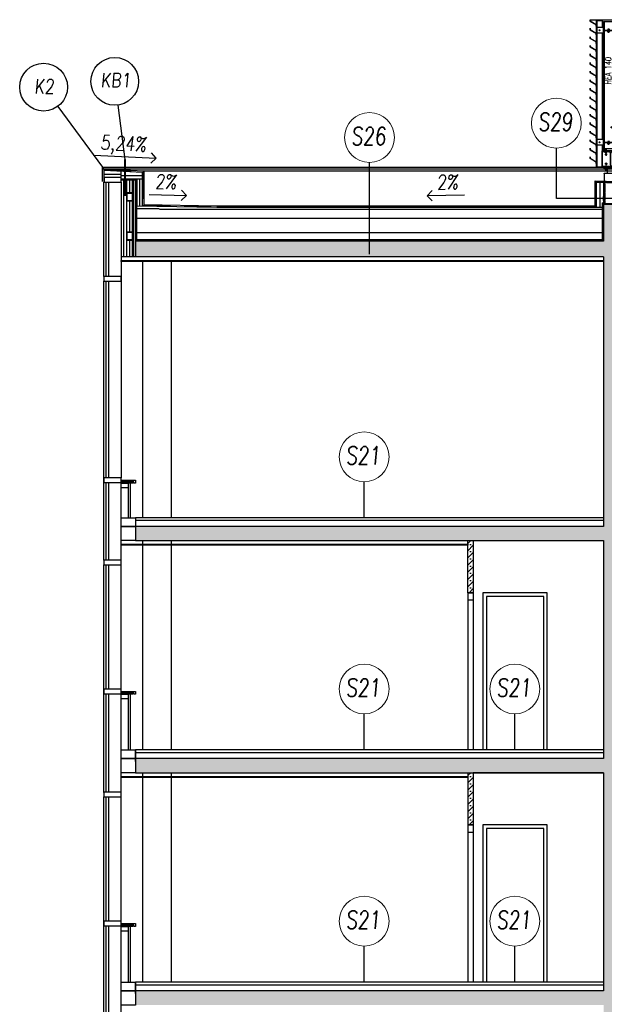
# Model space of a CAD drawing. Header units: millimetres. Extents: x 171 to 266814, y 44 to 350448.
# Tile 101 of 105: x 235506 to 243684, y 335910 to 349691. Entities that reach past the tile are written whole.
import ezdxf

# ---------------------------------------------------------------- set-up
doc = ezdxf.new("R2010")
doc.units = ezdxf.units.MM
doc.header["$LTSCALE"] = 100
doc.linetypes.add('KS_ČÁRKOVANÁ KRÁTKÁ', pattern=[4.5, 3, -1.5])
doc.linetypes.add('ČÁRKOVANÁ', pattern=[19.05, 12.7, -6.35])
for name, color, linetype in [('KOTY', 7, 'Continuous'), ('KOTY 50', 7, 'Continuous'), ('LEGENDA', 7, 'Continuous'), ('NOVA', 240, 'Continuous'), ('NOVÁ TENKÁ', 240, 'Continuous'), ('NOVÁ TLUSTÁ', 240, 'Continuous'), ('OSY', 7, 'Continuous'), ('SRAFA', 9, 'Continuous'), ('TENKA', 253, 'Continuous'), ('ŠRAFA', 253, 'Continuous'), ('ŽB NOVÝ', 240, 'Continuous')]:
    doc.layers.add(name, color=color, linetype=linetype)
doc.layers.add('SRAFA ŽB', color=254, linetype='Continuous', lineweight=35)
doc.styles.add('CS-ROMANS', font='romans.shx', dxfattribs={"width": 0.75, "oblique": 5})
doc.styles.get("Standard").update_dxf_attribs({"font": 'arial.ttf'})
doc.linetypes.add('_TI', pattern='A,0.000127,-0.127,[190,stn.shx,S=0.127,R=0,X=-0.127,Y=0],-0.254,[190,stn.shx,S=0.127,R=180,X=0.127,Y=0],-0.127', length=0.508127)
doc.linetypes.add('IZOLACE', pattern='A,0.00254,-2.54,[134,ltypeshp.shx,S=2.54,R=0,X=-2.54,Y=0],-5.08,[134,ltypeshp.shx,S=2.54,R=180,X=2.54,Y=0],-2.54', length=10.16254)

# ---------------------------------------------------------------- blocks, each defined once
blk = doc.blocks.new('fas 3250')
at = {"layer": 'TENKA'}
for points in [[(-441, 2592), (-200, 2592), (-200, 2658), (-441, 2658)], [(-441, 788), (-200, 788), (-200, 852), (-441, 852)], [(-200, 820), (0, 820), (0, 780), (-20, 780), (-20, 800), (-200, 800)], [(-200, 800), (-34, 800), (-34, 780), (-200, 780)], [(-200, 780), (-100, 780), (-100, 715), (-200, 715)], [(0, -120), (-200, -120), (-200, 0), (0, 0)], [(0, -320), (-200, -320), (-200, -120), (0, -120)]]:
    blk.add_lwpolyline(points, close=True, dxfattribs=at)
for points in [[(-441, -593), (-441, 2592)], [(-411, 852), (-411, 2592)], [(-371, 852), (-371, 2592)], [(-200, -593), (-200, 2592)], [(-411, -593), (-411, 788)], [(-371, -593), (-371, 788)], [(-100, 780), (-100, 0)], [(-75, 800), (-75, 0)]]:
    blk.add_lwpolyline(points, dxfattribs=at)
blk = doc.blocks.new('m')
for points in [[(5.8, 0), (-6.3, 0)], [(6.3, 0), (5.6, 0)], [(-6.3, 0), (-7.6, -0.8)], [(-7.6, -0.7), (-7.6, -5.7)], [(-6.3, -6.4), (-7.6, -5.6)], [(-6.3, -6.4), (5.8, -6.4)], [(-3.7, -1.1), (-3.7, -5.3)], [(3.7, -1.1), (3.7, -5.3)], [(5.8, -6.4), (6.3, -6.4)], [(6.3, 0), (7.6, -0.8)], [(6.3, -6.4), (7.6, -5.6)], [(7.6, -1.3), (7.6, -0.8)], [(7.6, -5.3), (7.6, -1.1)], [(7.6, -5.2), (7.6, -5.6)]]:
    blk.add_lwpolyline(points)
for centre, radius, start, end in [((-5.6, -2.3), 2.27, 30.49474, 149.50526), ((5.6, -2.3), 2.27, 30.49474, 149.50526), ((-5.6, -4.1), 2.27, 210.49474, 329.50526), ((0, -6.6), 6.61, 56.14497, 123.85503), ((0, 0.2), 6.61, 236.14497, 303.85503), ((5.6, -4.1), 2.27, 210.49474, 329.50526)]:
    blk.add_arc(centre, radius, start, end)
blk = doc.blocks.new('*U36')
for points in [[(7.2, -5.4), (7.2, -0.7), (6, 0), (-6, 0), (-7.2, -0.7), (-7.2, -5.4)], [(4, -5.4), (4, -38.1), (3.3, -38.8), (-3.3, -38.8), (-4, -38.1), (-4, -5.4)]]:
    blk.add_lwpolyline(points, close=True)
for points in [[(4, -38.1), (-4, -38.1)], [(-3.7, -5.4), (-3.7, -0.7)], [(-3.3, -5.4), (-3.3, -38.8)], [(3.3, -5.4), (3.3, -38.8)], [(3.7, -5.4), (3.7, -0.7)]]:
    blk.add_lwpolyline(points)
for centre, radius, start, end in [((-5.8, -3.5), 3.51, 52.66311, 92.66311), ((5.8, -3.5), 3.51, 87.33689, 127.33689), ((0, -10.8), 10.7, 70, 110)]:
    blk.add_arc(centre, radius, start, end)
at = {"layer": 'OSY', "ltscale": 0.4}
blk.add_lwpolyline([(0, 0), (0, -38.8)], dxfattribs=at)
blk = doc.blocks.new('*U69')
for points in [[(7.2, -5.4), (7.2, -0.7), (6, 0), (-6, 0), (-7.2, -0.7), (-7.2, -5.4)], [(4, -5.4), (4, -28.1), (3.3, -28.8), (-3.3, -28.8), (-4, -28.1), (-4, -5.4)]]:
    blk.add_lwpolyline(points, close=True)
for points in [[(4, -28.1), (-4, -28.1)], [(-3.7, -5.4), (-3.7, -0.7)], [(-3.3, -5.4), (-3.3, -28.8)], [(3.3, -5.4), (3.3, -28.8)], [(3.7, -5.4), (3.7, -0.7)]]:
    blk.add_lwpolyline(points)
for centre, radius, start, end in [((-5.8, -3.5), 3.51, 52.66311, 92.66311), ((5.8, -3.5), 3.51, 87.33689, 127.33689), ((0, -10.8), 10.7, 70, 110)]:
    blk.add_arc(centre, radius, start, end)
at = {"layer": 'OSY', "ltscale": 0.4}
blk.add_lwpolyline([(0, 0), (0, -28.8)], dxfattribs=at)
blk = doc.blocks.new('*U70')
at = {"color": 0, "linetype": 'ByBlock', "lineweight": -2}
for p, q in [((-120, 115), (120, 115)), ((-120, 103), (-120, 115)), ((-120, 103), (-24.75, 103)), ((-3.75, -82), (-3.75, 82)), ((3.75, -82), (3.75, 82)), ((24.75, 103), (120, 103)), ((120, 103), (120, 115)), ((-120, -103), (-24.75, -103)), ((-120, -115), (-120, -103)), ((-120, -115), (120, -115)), ((24.75, -103), (120, -103)), ((120, -115), (120, -103))]:
    blk.add_line(p, q, dxfattribs=at)
for centre, start, end in [((-24.75, 82), 0, 90), ((24.75, 82), 90, 180), ((-24.75, -82), 270, 0), ((24.75, -82), 180, 270)]:
    blk.add_arc(centre, 21, start, end, dxfattribs=at)
blk = doc.blocks.new('M12_půd')
for p, q in [((0, 11), (-10, 5)), ((0, 11), (10, 5)), ((0, -11), (-10, -5)), ((0, -11), (10, -5))]:
    blk.add_line(p, q)
for points in [[(-10, -5), (-10, 5)], [(10, -5), (10, 5)]]:
    blk.add_lwpolyline(points)
at = {"linetype": 'KS_ČÁRKOVANÁ KRÁTKÁ', "ltscale": 0.5}
blk.add_circle((0, 0), 9.35, dxfattribs=at)
blk.add_circle((0, 0), 6)
at = {"layer": 'OSY'}
for points in [[(-10, 0), (10, 0)], [(0, -12), (0, 12)]]:
    blk.add_lwpolyline(points, dxfattribs=at)
blk = doc.blocks.new('*U71')
at = {"color": 0, "linetype": 'ByBlock', "lineweight": -2}
for p, q in [((-36.5, 70), (36.5, 70)), ((-36.5, 63.1), (-36.5, 70)), ((-36.5, 63.1), (-9.35, 63.1)), ((-2.35, -56.1), (-2.35, 56.1)), ((2.35, -56.1), (2.35, 56.1)), ((9.35, 63.1), (36.5, 63.1)), ((36.5, 63.1), (36.5, 70)), ((-36.5, -63.1), (-9.35, -63.1)), ((-36.5, -70), (-36.5, -63.1)), ((-36.5, -70), (36.5, -70)), ((9.35, -63.1), (36.5, -63.1)), ((36.5, -70), (36.5, -63.1))]:
    blk.add_line(p, q, dxfattribs=at)
for centre, start, end in [((-9.35, 56.1), 0, 90), ((9.35, 56.1), 90, 180), ((-9.35, -56.1), 270, 0), ((9.35, -56.1), 180, 270)]:
    blk.add_arc(centre, 7, start, end, dxfattribs=at)
blk = doc.blocks.new('OK')
at = {"layer": 'NOVA'}
for p, q in [((-69557, -190471), (-69557, -188421)), ((-69477, -188421), (-69557, -188421)), ((-69549, -188421), (-69549, -190471)), ((-69477, -188421), (-69477, -188516)), ((-69457, -188431), (-69457, -190234)), ((-69448, -188431), (-69448, -188537)), ((-69332, -188431), (-69332, -188540)), ((-69324, -188431), (-69324, -188534)), ((-56990, -188431), (-56990, -188534)), ((-56981, -188431), (-56981, -188540)), ((-56865, -188431), (-56865, -188537)), ((-56857, -188431), (-56857, -190234)), ((-56837, -188421), (-56837, -188506)), ((-56837, -188421), (-56757, -188421)), ((-56765, -188421), (-56765, -190471)), ((-56757, -190471), (-56757, -188421)), ((-69477, -188589), (-69477, -190084)), ((-69448, -188547), (-69448, -190116)), ((-69332, -188545), (-69332, -190119)), ((-69324, -188551), (-69324, -190113)), ((-56990, -188551), (-56990, -190113)), ((-56981, -188545), (-56981, -190119)), ((-56865, -188547), (-56865, -190116)), ((-56837, -188579), (-56837, -190084)), ((-69477, -190157), (-69477, -190465)), ((-69448, -190126), (-69448, -190234)), ((-69332, -190123), (-69332, -190234)), ((-69324, -190129), (-69324, -190234)), ((-56990, -190129), (-56990, -190234)), ((-56981, -190123), (-56981, -190234)), ((-56865, -190126), (-56865, -190234)), ((-56837, -190157), (-56837, -190465)), ((-69477, -190471), (-69557, -190471)), ((-56837, -190471), (-56757, -190471))]:
    blk.add_line(p, q, dxfattribs=at)
at = {"layer": 'NOVA', "ltscale": 300}
for p, q in [((-69457, -188431), (-69324, -188431)), ((-56857, -188431), (-56990, -188431)), ((-68924, -190235), (-69318, -189841)), ((-68932, -190235), (-69318, -189849)), ((-57389, -190235), (-56996, -189841)), ((-57381, -190235), (-56996, -189849)), ((-69057, -190235), (-69318, -189975)), ((-69065, -190235), (-69318, -189983)), ((-57256, -190235), (-56996, -189975)), ((-57248, -190235), (-56996, -189983)), ((-69447, -190559), (-69447, -190976)), ((-69407, -190493), (-69407, -190553)), ((-69307, -190493), (-69307, -190553)), ((-69267, -190559), (-69267, -190976)), ((-66047, -190559), (-66047, -191076)), ((-66007, -190493), (-66007, -190553)), ((-65907, -190493), (-65907, -190553)), ((-65867, -190559), (-65867, -191076)), ((-63147, -190559), (-63147, -191506)), ((-63107, -190493), (-63107, -190553)), ((-63007, -190493), (-63007, -190553)), ((-62967, -190559), (-62967, -191506)), ((-59497, -190559), (-59497, -190686)), ((-59457, -190493), (-59457, -190553)), ((-59357, -190493), (-59357, -190553)), ((-59317, -190559), (-59317, -190686)), ((-57047, -190559), (-57047, -190976)), ((-57007, -190493), (-57007, -190553)), ((-56907, -190493), (-56907, -190553)), ((-56867, -190559), (-56867, -190976)), ((-63222, -191496), (-63147, -191396)), ((-62892, -191496), (-62967, -191396))]:
    blk.add_line(p, q, dxfattribs=at)
at = {"layer": 'NOVA', "ltscale": 0.25}
for p, q in [((-69506, -188559), (-69519, -188546)), ((-69519, -188559), (-69506, -188546)), ((-56807, -188559), (-56794, -188546)), ((-56794, -188559), (-56807, -188546)), ((-69506, -190127), (-69519, -190114)), ((-69519, -190127), (-69506, -190114)), ((-56807, -190127), (-56794, -190114)), ((-56794, -190127), (-56807, -190114))]:
    blk.add_line(p, q, dxfattribs=at)
at = {"layer": 'NOVA', "color": 7}
for points in [[(-69645, -188426), (-69645, -188405), (-69643, -188405), (-69643, -188425), (-69557, -188477), (-69557, -188497), (-69559, -188497), (-69559, -188477)], [(-56669, -188426), (-56669, -188405), (-56671, -188405), (-56671, -188425), (-56757, -188477), (-56757, -188497), (-56755, -188497), (-56755, -188477)], [(-69645, -188546), (-69645, -188525), (-69643, -188525), (-69643, -188545), (-69557, -188597), (-69557, -188617), (-69559, -188617), (-69559, -188597)], [(-69645, -188666), (-69645, -188645), (-69643, -188645), (-69643, -188665), (-69557, -188717), (-69557, -188737), (-69559, -188737), (-69559, -188717)], [(-56669, -188546), (-56669, -188525), (-56671, -188525), (-56671, -188545), (-56757, -188597), (-56757, -188617), (-56755, -188617), (-56755, -188597)], [(-56669, -188666), (-56669, -188645), (-56671, -188645), (-56671, -188665), (-56757, -188717), (-56757, -188737), (-56755, -188737), (-56755, -188717)], [(-69645, -188786), (-69645, -188765), (-69643, -188765), (-69643, -188785), (-69557, -188837), (-69557, -188857), (-69559, -188857), (-69559, -188837)], [(-56669, -188786), (-56669, -188765), (-56671, -188765), (-56671, -188785), (-56757, -188837), (-56757, -188857), (-56755, -188857), (-56755, -188837)], [(-69645, -188906), (-69645, -188885), (-69643, -188885), (-69643, -188905), (-69557, -188957), (-69557, -188977), (-69559, -188977), (-69559, -188957)], [(-56669, -188906), (-56669, -188885), (-56671, -188885), (-56671, -188905), (-56757, -188957), (-56757, -188977), (-56755, -188977), (-56755, -188957)], [(-69645, -189026), (-69645, -189005), (-69643, -189005), (-69643, -189025), (-69557, -189077), (-69557, -189097), (-69559, -189097), (-69559, -189077)], [(-56669, -189026), (-56669, -189005), (-56671, -189005), (-56671, -189025), (-56757, -189077), (-56757, -189097), (-56755, -189097), (-56755, -189077)], [(-69645, -189146), (-69645, -189125), (-69643, -189125), (-69643, -189145), (-69557, -189197), (-69557, -189217), (-69559, -189217), (-69559, -189197)], [(-56669, -189146), (-56669, -189125), (-56671, -189125), (-56671, -189145), (-56757, -189197), (-56757, -189217), (-56755, -189217), (-56755, -189197)], [(-69645, -189266), (-69645, -189245), (-69643, -189245), (-69643, -189265), (-69557, -189317), (-69557, -189337), (-69559, -189337), (-69559, -189317)], [(-56669, -189266), (-56669, -189245), (-56671, -189245), (-56671, -189265), (-56757, -189317), (-56757, -189337), (-56755, -189337), (-56755, -189317)], [(-69645, -189386), (-69645, -189365), (-69643, -189365), (-69643, -189385), (-69557, -189437), (-69557, -189457), (-69559, -189457), (-69559, -189437)], [(-69645, -189506), (-69645, -189485), (-69643, -189485), (-69643, -189505), (-69557, -189557), (-69557, -189577), (-69559, -189577), (-69559, -189557)], [(-56669, -189386), (-56669, -189365), (-56671, -189365), (-56671, -189385), (-56757, -189437), (-56757, -189457), (-56755, -189457), (-56755, -189437)], [(-56669, -189506), (-56669, -189485), (-56671, -189485), (-56671, -189505), (-56757, -189557), (-56757, -189577), (-56755, -189577), (-56755, -189557)], [(-69645, -189626), (-69645, -189605), (-69643, -189605), (-69643, -189625), (-69557, -189677), (-69557, -189697), (-69559, -189697), (-69559, -189677)], [(-56669, -189626), (-56669, -189605), (-56671, -189605), (-56671, -189625), (-56757, -189677), (-56757, -189697), (-56755, -189697), (-56755, -189677)], [(-69645, -189746), (-69645, -189725), (-69643, -189725), (-69643, -189745), (-69557, -189797), (-69557, -189817), (-69559, -189817), (-69559, -189797)], [(-56669, -189746), (-56669, -189725), (-56671, -189725), (-56671, -189745), (-56757, -189797), (-56757, -189817), (-56755, -189817), (-56755, -189797)], [(-69645, -189866), (-69645, -189845), (-69643, -189845), (-69643, -189865), (-69557, -189917), (-69557, -189937), (-69559, -189937), (-69559, -189917)], [(-56669, -189866), (-56669, -189845), (-56671, -189845), (-56671, -189865), (-56757, -189917), (-56757, -189937), (-56755, -189937), (-56755, -189917)], [(-69645, -189986), (-69645, -189965), (-69643, -189965), (-69643, -189985), (-69557, -190037), (-69557, -190057), (-69559, -190057), (-69559, -190037)], [(-56669, -189986), (-56669, -189965), (-56671, -189965), (-56671, -189985), (-56757, -190037), (-56757, -190057), (-56755, -190057), (-56755, -190037)], [(-69645, -190106), (-69645, -190085), (-69643, -190085), (-69643, -190105), (-69557, -190157), (-69557, -190177), (-69559, -190177), (-69559, -190157)], [(-56669, -190106), (-56669, -190085), (-56671, -190085), (-56671, -190105), (-56757, -190157), (-56757, -190177), (-56755, -190177), (-56755, -190157)], [(-69645, -190226), (-69645, -190205), (-69643, -190205), (-69643, -190225), (-69557, -190277), (-69557, -190297), (-69559, -190297), (-69559, -190277)], [(-56669, -190226), (-56669, -190205), (-56671, -190205), (-56671, -190225), (-56757, -190277), (-56757, -190297), (-56755, -190297), (-56755, -190277)], [(-69645, -190346), (-69645, -190325), (-69643, -190325), (-69643, -190345), (-69557, -190397), (-69557, -190417), (-69559, -190417), (-69559, -190397)], [(-56669, -190346), (-56669, -190325), (-56671, -190325), (-56671, -190345), (-56757, -190397), (-56757, -190417), (-56755, -190417), (-56755, -190397)]]:
    blk.add_lwpolyline(points, close=True, dxfattribs=at)
at = {"layer": 'NOVA'}
for points in [[(-69457, -188516), (-69549, -188516), (-69549, -188589), (-69457, -188589)], [(-56857, -188516), (-56765, -188516), (-56765, -188589), (-56857, -188589)], [(-69399, -188550), (-69399, -188548), (-69375, -188548), (-69375, -188550)], [(-69399, -188563), (-69399, -188561), (-69375, -188561), (-69375, -188563)], [(-56915, -188550), (-56915, -188548), (-56939, -188548), (-56939, -188550)], [(-56915, -188563), (-56915, -188561), (-56939, -188561), (-56939, -188563)], [(-69333, -189900), (-69331, -189900), (-69331, -189924), (-69333, -189924)], [(-69318, -189900), (-69315, -189900), (-69315, -189924), (-69318, -189924)], [(-56996, -189900), (-56998, -189900), (-56998, -189924), (-56996, -189924)], [(-56980, -189900), (-56983, -189900), (-56983, -189924), (-56980, -189924)], [(-69457, -190084), (-69549, -190084), (-69549, -190157), (-69457, -190157)], [(-69399, -190119), (-69399, -190116), (-69375, -190116), (-69375, -190119)], [(-69399, -190132), (-69399, -190129), (-69375, -190129), (-69375, -190132)], [(-56915, -190119), (-56915, -190116), (-56939, -190116), (-56939, -190119)], [(-56915, -190132), (-56915, -190129), (-56939, -190129), (-56939, -190132)], [(-56857, -190084), (-56765, -190084), (-56765, -190157), (-56857, -190157)], [(-69284, -190241), (-69457, -190241), (-69457, -190234), (-69284, -190234)], [(-69439, -190234), (-69439, -190231), (-69415, -190231), (-69415, -190234)], [(-69439, -190255), (-69439, -190253), (-69415, -190253), (-69415, -190255)], [(-69316, -190234), (-69316, -190231), (-69292, -190231), (-69292, -190234)], [(-69316, -190255), (-69316, -190253), (-69292, -190253), (-69292, -190255)], [(-69007, -190235), (-69007, -190232), (-68983, -190232), (-68983, -190235)], [(-69007, -190250), (-69007, -190248), (-68983, -190248), (-68983, -190250)], [(-57307, -190235), (-57307, -190232), (-57331, -190232), (-57331, -190235)], [(-57307, -190250), (-57307, -190248), (-57331, -190248), (-57331, -190250)], [(-57030, -190241), (-56857, -190241), (-56857, -190234), (-57030, -190234)], [(-56998, -190234), (-56998, -190231), (-57022, -190231), (-57022, -190234)], [(-56998, -190255), (-56998, -190253), (-57022, -190253), (-57022, -190255)], [(-56875, -190234), (-56875, -190231), (-56899, -190231), (-56899, -190234)], [(-56875, -190255), (-56875, -190253), (-56899, -190253), (-56899, -190255)], [(-69410, -190459), (-69410, -190456), (-69434, -190456), (-69434, -190459)], [(-69410, -190495), (-69410, -190493), (-69434, -190493), (-69434, -190495)], [(-69304, -190459), (-69304, -190456), (-69280, -190456), (-69280, -190459)], [(-69304, -190495), (-69304, -190493), (-69280, -190493), (-69280, -190495)], [(-66010, -190495), (-66010, -190493), (-66034, -190493), (-66034, -190495)], [(-65904, -190495), (-65904, -190493), (-65880, -190493), (-65880, -190495)], [(-63110, -190459), (-63110, -190456), (-63134, -190456), (-63134, -190459)], [(-63110, -190495), (-63110, -190493), (-63134, -190493), (-63134, -190495)], [(-63004, -190459), (-63004, -190456), (-62980, -190456), (-62980, -190459)], [(-63004, -190495), (-63004, -190493), (-62980, -190493), (-62980, -190495)], [(-59460, -190459), (-59460, -190456), (-59484, -190456), (-59484, -190459)], [(-59460, -190495), (-59460, -190493), (-59484, -190493), (-59484, -190495)], [(-59354, -190459), (-59354, -190456), (-59330, -190456), (-59330, -190459)], [(-59354, -190495), (-59354, -190493), (-59330, -190493), (-59330, -190495)], [(-57010, -190459), (-57010, -190456), (-57034, -190456), (-57034, -190459)], [(-57010, -190495), (-57010, -190493), (-57034, -190493), (-57034, -190495)], [(-56904, -190459), (-56904, -190456), (-56880, -190456), (-56880, -190459)], [(-56904, -190495), (-56904, -190493), (-56880, -190493), (-56880, -190495)]]:
    blk.add_lwpolyline(points, close=True, dxfattribs=at)
at = {"layer": 'NOVA', "ltscale": 300}
for points in [[(-69336, -188561), (-69437, -188561), (-69437, -188555), (-69336, -188555)], [(-56977, -188561), (-56876, -188561), (-56876, -188555), (-56977, -188555)], [(-69324, -189983), (-69324, -189841), (-69318, -189841), (-69318, -189983)], [(-56990, -189983), (-56990, -189841), (-56996, -189841), (-56996, -189983)], [(-69336, -190129), (-69437, -190129), (-69437, -190123), (-69336, -190123)], [(-56977, -190129), (-56876, -190129), (-56876, -190123), (-56977, -190123)], [(-69237, -190471), (-69477, -190471), (-69477, -190241), (-69237, -190241)], [(-68924, -190241), (-69065, -190241), (-69065, -190235), (-68924, -190235)], [(-66077, -190471), (-65837, -190471), (-65837, -190241), (-66077, -190241)], [(-63177, -190471), (-62937, -190471), (-62937, -190241), (-63177, -190241)], [(-59527, -190471), (-59287, -190471), (-59287, -190241), (-59527, -190241)], [(-57389, -190241), (-57248, -190241), (-57248, -190235), (-57389, -190235)], [(-57077, -190471), (-56837, -190471), (-56837, -190241), (-57077, -190241)], [(-69267, -190483), (-69267, -190493), (-69447, -190493), (-69447, -190483)], [(-69267, -190553), (-69267, -190559), (-69447, -190559), (-69447, -190553)], [(-66047, -190483), (-66047, -190493), (-65867, -190493), (-65867, -190483)], [(-66047, -190553), (-66047, -190559), (-65867, -190559), (-65867, -190553)], [(-63147, -190483), (-63147, -190493), (-62967, -190493), (-62967, -190483)], [(-63147, -190553), (-63147, -190559), (-62967, -190559), (-62967, -190553)], [(-59497, -190483), (-59497, -190493), (-59317, -190493), (-59317, -190483)], [(-59497, -190553), (-59497, -190559), (-59317, -190559), (-59317, -190553)], [(-57047, -190483), (-57047, -190493), (-56867, -190493), (-56867, -190483)], [(-57047, -190553), (-57047, -190559), (-56867, -190559), (-56867, -190553)], [(-59307, -190686), (-59307, -190696), (-59507, -190696), (-59507, -190686)], [(-69257, -190976), (-69257, -190986), (-69457, -190986), (-69457, -190976)], [(-56858, -190976), (-56858, -190986), (-57058, -190986), (-57058, -190976)], [(-65858, -191076), (-65858, -191086), (-66057, -191086), (-66057, -191076)], [(-62892, -191496), (-62892, -191506), (-63222, -191506), (-63222, -191496)]]:
    blk.add_lwpolyline(points, close=True, dxfattribs=at)
at = {"layer": 'NOVA'}
for points in [[(-63057, -190559), (-63057, -190108)], [(-63057, -191047), (-63057, -190559)], [(-59407, -190696), (-59407, -190559)]]:
    blk.add_lwpolyline(points, dxfattribs=at)
at = {"layer": 'NOVA', "ltscale": 300}
for points in [[(-69267, -190471), (-69267, -190483), (-69447, -190471), (-69447, -190483), (-69267, -190471), (-69447, -190471), (-69447, -190483), (-69267, -190483)], [(-66047, -190471), (-66047, -190483), (-65867, -190471), (-65867, -190483), (-66047, -190471), (-65867, -190471), (-65867, -190483), (-66047, -190483)], [(-63147, -190471), (-63147, -190483), (-62967, -190471), (-62967, -190483), (-63147, -190471), (-62967, -190471), (-62967, -190483), (-63147, -190483)], [(-59497, -190471), (-59497, -190483), (-59317, -190471), (-59317, -190483), (-59497, -190471), (-59317, -190471), (-59317, -190483), (-59497, -190483)], [(-57047, -190471), (-57047, -190483), (-56867, -190471), (-56867, -190483), (-57047, -190471), (-56867, -190471), (-56867, -190483), (-57047, -190483)]]:
    blk.add_lwpolyline(points, dxfattribs=at)
at = {"layer": 'NOVA'}
for centre in [(-69513, -188552), (-56801, -188552), (-69513, -190121), (-56801, -190121)]:
    blk.add_circle(centre, 5, dxfattribs=at)
at = {"layer": 'NOVÁ TENKÁ', "color": 5, "ltscale": 5}
for p, q in [((-69237, -190241), (-66077, -190241)), ((-69237, -190253), (-66077, -190253)), ((-63177, -190241), (-65837, -190241)), ((-63177, -190253), (-65837, -190253)), ((-59527, -190241), (-62937, -190241)), ((-59527, -190253), (-62937, -190253)), ((-59287, -190241), (-57077, -190241)), ((-59287, -190253), (-57077, -190253)), ((-69237, -190459), (-66077, -190459)), ((-69237, -190471), (-66077, -190471)), ((-63177, -190459), (-65837, -190459)), ((-63177, -190471), (-65837, -190471)), ((-59527, -190459), (-62937, -190459)), ((-59527, -190471), (-62937, -190471)), ((-59287, -190459), (-57077, -190459)), ((-59287, -190471), (-57077, -190471))]:
    blk.add_line(p, q, dxfattribs=at)
at = {"layer": 'TENKA', "color": 7, "ltscale": 300}
blk.add_line((-69643, -188405), (-56671, -188405), dxfattribs=at)
at = {"layer": 'TENKA', "ltscale": 300}
blk.add_line((-56896, -188431), (-69324, -188431), dxfattribs=at)
at = {"layer": 'ŠRAFA', "ltscale": 5}
blk.add_lwpolyline([(-69477, -190211), (-69477, -190241), (-56837, -190241), (-56837, -190211)], close=True, dxfattribs=at)
at = {"layer": 'ŽB NOVÝ'}
for p, q in [((-69457, -190986), (-69257, -190986)), ((-57058, -190986), (-56858, -190986)), ((-66057, -191086), (-65858, -191086))]:
    blk.add_line(p, q, dxfattribs=at)
at = {"layer": 'NOVA', "color": 6, "rotation": 270}
for p in [(-69387, -188552), (-69387, -190121)]:
    blk.add_blockref('*U71', p, dxfattribs=at)
at = {"layer": 'NOVA', "color": 6, "xscale": -1.000000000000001, "rotation": 90}
for p in [(-56927, -188552), (-56927, -190121)]:
    blk.add_blockref('*U71', p, dxfattribs=at)
at = {"layer": 'NOVA', "yscale": 1.5, "zscale": 1.5}
for name, p, xscale in [('*U69', (-69387, -188539), 1.5), ('*U69', (-56927, -188539), -1.5), ('*U69', (-69387, -190108), 1.5), ('*U69', (-56927, -190108), -1.5), ('*U69', (-69427, -190223), 1.5), ('*U69', (-69304, -190223), 1.5), ('*U69', (-68995, -190224), 1.5), ('*U69', (-57319, -190224), -1.5), ('*U69', (-57010, -190223), -1.5), ('*U69', (-56887, -190223), -1.5), ('*U36', (-69292, -190448), 1.5), ('*U36', (-66022, -190448), -1.5), ('*U36', (-65892, -190448), 1.5), ('*U36', (-63122, -190448), -1.5), ('*U36', (-62992, -190448), 1.5), ('*U36', (-59472, -190448), -1.5), ('*U36', (-59342, -190448), 1.5), ('*U36', (-57022, -190448), -1.5), ('m', (-69422, -190495), 1.5), ('m', (-66022, -190495), 1.5), ('m', (-65892, -190495), -1.5), ('m', (-63122, -190495), 1.5), ('m', (-62992, -190495), -1.5), ('m', (-59472, -190495), 1.5), ('m', (-59342, -190495), -1.5), ('m', (-56892, -190495), -1.5)]:
    blk.add_blockref(name, p, dxfattribs=dict(at, xscale=xscale))
at = {"layer": 'NOVA', "extrusion": (0, 0, -1), "yscale": 1.5, "zscale": -1.5}
for name, p, xscale in [('m', (69387, -188563), 1.5), ('m', (56927, -188563), -1.5), ('m', (69387, -190132), 1.5), ('m', (56927, -190132), -1.5), ('m', (69427, -190255), 1.5), ('m', (69304, -190255), 1.5), ('m', (68995, -190250), 1.5), ('m', (57319, -190250), -1.5), ('m', (57010, -190255), -1.5), ('m', (56887, -190255), -1.5), ('*U36', (69422, -190448), 1.5), ('*U36', (56892, -190448), -1.5), ('m', (69292, -190495), 1.5), ('m', (57022, -190495), -1.5)]:
    blk.add_blockref(name, p, dxfattribs=dict(at, xscale=xscale))
at = {"layer": 'NOVA', "zscale": 1.5}
for p, xscale, yscale, rotation in [((-69307, -189912), 1.5, 1.5, 270), ((-57006, -189912), -1.500000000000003, 1.500000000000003, 90)]:
    blk.add_blockref('*U69', p, dxfattribs=dict(at, xscale=xscale, yscale=yscale, rotation=rotation))
at = {"layer": 'NOVA', "extrusion": (0, 0, -1), "zscale": -1.5}
for p, xscale, yscale, rotation in [((69333, -189912), 1.500000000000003, 1.500000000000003, 90), ((56980, -189912), -1.5, 1.5, 270)]:
    blk.add_blockref('m', p, dxfattribs=dict(at, xscale=xscale, yscale=yscale, rotation=rotation))
at = {"layer": 'NOVA', "color": 5, "ltscale": 300, "extrusion": (0, 0, -1), "zscale": -1}
for p in [(69357, -190356), (65957, -190356), (63057, -190356), (59407, -190356), (56957, -190356)]:
    blk.add_blockref('*U70', p, dxfattribs=at)
at = {"layer": 'NOVA', "extrusion": (0, 0, -1), "zscale": -1}
blk.add_blockref('M12_půd', (69422, -190291), dxfattribs=at)
at = {"layer": 'NOVA'}
blk.add_blockref('M12_půd', (-69292, -190291), dxfattribs=at)
at = {"layer": 'NOVA', "xscale": -1}
for p in [(-66022, -190291), (-63122, -190291), (-59472, -190291), (-57022, -190291)]:
    blk.add_blockref('M12_půd', p, dxfattribs=at)
at = {"layer": 'NOVA', "extrusion": (0, 0, -1), "xscale": -1, "zscale": -1}
for p in [(65892, -190291), (62992, -190291), (59342, -190291), (56892, -190291)]:
    blk.add_blockref('M12_půd', p, dxfattribs=at)
at = {"layer": 'NOVA', "color": 5, "ltscale": 300, "extrusion": (0, 0, -1), "xscale": -1, "zscale": -1}
blk.add_blockref('*U70', (56957, -190356), dxfattribs=at)
at = {"layer": 'NOVA', "rotation": 180}
blk.add_blockref('M12_půd', (-69422, -190421), dxfattribs=at)
at = {"layer": 'NOVA', "extrusion": (0, 0, -1), "zscale": -1, "rotation": 180}
blk.add_blockref('M12_půd', (69292, -190421), dxfattribs=at)
at = {"layer": 'NOVA', "extrusion": (0, 0, -1), "xscale": -1, "zscale": -1, "rotation": 180}
for p in [(66022, -190421), (63122, -190421), (59472, -190421), (57022, -190421)]:
    blk.add_blockref('M12_půd', p, dxfattribs=at)
at = {"layer": 'NOVA', "xscale": -1, "rotation": 180}
for p in [(-65892, -190421), (-62992, -190421), (-59342, -190421), (-56892, -190421)]:
    blk.add_blockref('M12_půd', p, dxfattribs=at)
at = {"layer": 'KOTY', "ltscale": 5, "char_height": 90, "attachment_point": 1, "rotation": 90}
for insert in [(-69439, -189315), (-56975, -189315)]:
    blk.add_mtext_dynamic_manual_height_columns('{\\Fromans|c238;\\Q4;\\W0.7;HEA 140}', width=696.4, gutter_width=12.5, heights=[0], dxfattribs=dict(at, insert=insert))
at = {"layer": 'KOTY', "color": 5, "ltscale": 5, "char_height": 90, "attachment_point": 1}
for insert in [(-64724, -190294), (-61759, -190294)]:
    blk.add_mtext_dynamic_manual_height_columns('{\\Fromans|c238;\\Q4;\\W0.7;HEA 240}', width=696.4, gutter_width=12.5, heights=[0], dxfattribs=dict(at, insert=insert))

msp = doc.modelspace()

# ---------------------------------------------------------------- hatches: boundary and pattern name
at = {"layer": 'NOVÁ TENKÁ'}
h = msp.add_hatch(dxfattribs=at)
h.set_pattern_fill('ANSI31', color=253)
h.set_pattern_definition([(45, (313236.5443, 549779.9763), (-2.24506403, 2.24506403), [])])
h.paths.add_polyline_path([(243674.253, 347109.795), (243694.253, 347109.795), (243694.253, 347411.807), (243674.272, 347412.413)])
at = {"layer": 'SRAFA'}
h = msp.add_hatch(dxfattribs=at)
h.set_pattern_fill('SACNCR', color=253, scale=30)
h.set_pattern_definition([(45, (180034.96, 261625.01), (-50.51394, 50.51394), []), (45, (180085.47, 261625.01), (-50.51394, 50.51394), [0, -71.4375])])
h.paths.add_polyline_path([(241851.753, 342399.652), (241776.753, 342399.652), (241776.753, 341669.625), (241851.753, 341669.625)])
h = msp.add_hatch(dxfattribs=at)
h.set_pattern_fill('SACNCR', color=253, scale=30)
h.set_pattern_definition([(45, (180034.96, 258375.01), (-50.51394, 50.51394), []), (45, (180085.47, 258375.01), (-50.51394, 50.51394), [0, -71.4375])])
h.paths.add_polyline_path([(241851.753, 339149.652), (241776.753, 339149.652), (241776.753, 338419.625), (241851.753, 338419.625)])
at = {"layer": 'SRAFA ŽB'}
h = msp.add_hatch(color=253, dxfattribs=at)
h.dxf.hatch_style = 1
h.paths.add_polyline_path([(250174.253, 346369.795), (251374.253, 346369.795), (251374.253, 346589.795), (253623.309, 346589.795), (253624.253, 344899.625), (253824.253, 344899.625), (253824.253, 345509.625), (256074.253, 345509.625), (256074.253, 342044.625), (256074.253, 339469.625), (256074.253, 339349.625), (253824.253, 339349.625), (253824.253, 339469.625), (253624.253, 339469.625), (253624.253, 338399.625), (253824.253, 338399.625), (253824.253, 339149.652), (256074.253, 339149.652), (256074.253, 336219.625), (256074.253, 336099.625), (253824.253, 336099.625), (253824.253, 336219.625), (253624.253, 336219.625), (253624.253, 335149.625), (253824.253, 335149.625), (253824.253, 335899.652), (256074.253, 335899.652), (256074.253, 332969.625), (256074.253, 332894.625), (256274.253, 332894.625), (256274.253, 332969.625), (256274.253, 335899.652), (262822.365, 335899.652), (262822.365, 336099.625), (256274.253, 336099.625), (256274.253, 336219.625), (256274.253, 339149.652), (262822.365, 339149.652), (262822.365, 339349.652), (256274.253, 339349.652), (256274.253, 339469.625), (256274.253, 343069.625), (256274.253, 346369.795), (262824.253, 346369.795), (262822.365, 346589.795), (262622.365, 346589.795), (262624.253, 346589.795), (256273.309, 346589.795), (256273.309, 347109.795), (256073.309, 347109.795), (256072.837, 345709.625), (253823.781, 345709.625), (253824.253, 347399.625), (251524.253, 347399.625), (251524.253, 347219.625), (253623.309, 347219.625), (253623.309, 346589.795), (247273.309, 346589.795), (247273.316, 347009.795), (247074.26, 347009.795), (247074.253, 345709.625), (243874.253, 345709.795), (243874.253, 347109.795), (243674.253, 347109.795), (243674.253, 346589.795), (237124.253, 346589.795), (237124.253, 346369.795), (243674.253, 346369.795), (243674.253, 342599.652), (237124.253, 342599.652), (237124.253, 342399.652), (241776.753, 342399.652), (241851.753, 342399.652), (243674.253, 342399.625), (243674.253, 339469.625), (243674.253, 339349.625), (237124.253, 339349.625), (237124.253, 339309.625), (237124.253, 339149.652), (241776.753, 339149.652), (241851.753, 339149.652), (243674.253, 339149.652), (243674.253, 332969.625), (243674.253, 332894.625), (243874.253, 332894.625), (243874.253, 332969.625), (243874.253, 339149.652), (244809.253, 339149.652), (244909.253, 339149.652), (245839.253, 339149.652), (245939.253, 339149.652), (247074.253, 339149.652), (247074.253, 332954.625), (247074.253, 332894.625), (247274.253, 332894.625), (247274.253, 334359.625), (249974.253, 334359.625), (249974.253, 332969.625), (249974.253, 332894.625), (250174.253, 332894.625), (250174.253, 332969.625), (250174.253, 335899.625), (251374.253, 335899.625), (251374.253, 332969.625), (251374.253, 332894.625), (251524.253, 332894.625), (251524.253, 347399.632), (251374.253, 347399.618), (251374.253, 342044.625), (251374.253, 339469.625), (251374.253, 339349.652), (250174.253, 339349.652), (250174.253, 339469.625), (250174.253, 342359.625)])
h.paths.add_polyline_path([(243874.253, 342399.652), (244809.253, 342399.652), (244909.253, 342399.652), (245839.253, 342399.652), (245939.253, 342399.652), (247074.253, 342399.652), (247074.253, 342599.625), (243874.253, 342599.625), (243874.253, 345509.625), (247074.253, 345509.625), (247074.253, 342029.625), (247074.253, 339454.625), (247074.253, 339349.625), (243874.253, 339349.625), (243874.253, 339469.625)], flags=16)
h.paths.add_polyline_path([(244909.253, 339454.625), (244909.253, 339469.625), (244909.253, 342319.625), (245839.253, 342319.625), (245839.253, 339469.625), (245839.253, 339454.625), (245939.253, 339454.625), (245939.253, 339469.625), (245939.253, 342319.625), (246874.253, 342319.625), (246874.253, 339469.625), (246874.253, 339454.625)], flags=0)
h.paths.add_polyline_path([(246874.253, 344644.625), (243874.253, 344644.625), (243874.253, 344659.625), (246874.253, 344659.625)], flags=0)
h.paths.add_polyline_path([(247274.253, 346369.795), (249974.253, 346369.795), (249974.253, 341094.625), (249974.253, 341019.652), (247274.253, 341019.652), (247274.253, 341094.652)], flags=16)
h.paths.add_polyline_path([(247274.253, 340859.652), (249974.253, 340859.652), (249974.253, 337844.652), (249974.253, 337769.652), (247274.253, 337769.652), (247274.253, 337844.652)], flags=16)
h.paths.add_polyline_path([(247274.253, 344644.625), (247274.253, 344659.625), (249974.253, 344659.625), (249974.253, 344644.625)], flags=0)
h.paths.add_polyline_path([(247274.253, 337609.652), (249974.253, 337609.652), (249974.253, 334594.625), (249974.253, 334519.625), (247274.253, 334519.625), (247274.253, 334594.625)], flags=16)
h.paths.add_polyline_path([(250174.253, 339149.625), (251374.253, 339149.625), (251374.253, 336219.625), (251374.253, 336099.652), (250174.253, 336099.652), (250174.253, 336219.625)], flags=16)
h.paths.add_polyline_path([(250174.253, 338239.625), (251374.253, 338239.625), (251374.253, 336219.625), (250174.253, 336219.625)], flags=0)
h.paths.add_polyline_path([(243674.253, 336099.652), (237124.253, 336099.652), (237124.253, 335899.652), (241776.753, 335899.652), (241851.753, 335899.652), (243674.253, 335899.652)], flags=17)
h.paths.add_polyline_path([(247074.253, 336099.625), (243874.253, 336099.625), (243874.253, 336059.625), (243874.253, 335899.652), (247074.253, 335899.652)], flags=17)
h.paths.add_polyline_path([(256074.253, 342599.625), (253824.253, 342599.625), (253824.253, 342719.625), (253624.253, 342719.625), (253624.253, 341649.625), (253824.253, 341649.625), (253824.253, 342399.625), (256074.253, 342399.625)], flags=17)
h.paths.add_polyline_path([(262822.365, 342599.625), (256274.253, 342599.625), (256274.253, 342559.625), (256274.253, 342399.666), (262822.365, 342399.639)], flags=17)

# ---------------------------------------------------------------- linework, layer by layer
at = {"layer": 'KOTY', "color": 253}
for p, q in [((236038.028, 348477.732), (236665.197, 347624.482)), ((236878.574, 348495.79), (236977.753, 347733.021)), ((236545.094, 347792.969), (237415.803, 347751.161)), ((237415.803, 347751.161), (237341.782, 347683.923)), ((237415.803, 347751.161), (237348.565, 347825.182)), ((237837.051, 347231.522), (237767.756, 347303.62)), ((241205.4, 347226.121), (241274.695, 347298.219)), ((237314.813, 347241.876), (237837.051, 347231.522)), ((237837.051, 347231.522), (237764.952, 347162.227)), ((241727.639, 347236.475), (241205.4, 347226.121)), ((241205.4, 347226.121), (241277.499, 347156.826))]:
    msp.add_line(p, q, dxfattribs=at)
for centre in [(235840.017, 348747.122), (236835.464, 348827.333)]:
    msp.add_circle(centre, 334.334, dxfattribs=at)
at = {"layer": 'KOTY 50', "color": 253}
for p, q in [((243013.489, 347188.88), (243013.489, 347894.019)), ((240399.515, 346409.09), (240399.515, 347693.889)), ((243846.396, 347188.88), (243013.489, 347188.88)), ((240324.444, 342719.625), (240324.444, 343224.635)), ((240324.444, 339469.625), (240324.444, 339974.635)), ((242433.259, 339469.625), (242433.259, 339974.635)), ((240324.444, 336219.625), (240324.444, 336724.635)), ((242433.259, 336219.625), (242433.259, 336724.635))]:
    msp.add_line(p, q, dxfattribs=at)
at = {"layer": 'KOTY 50', "color": 253, "lineweight": 13, "ltscale": 5}
for centre in [(243013.489, 348242.529), (240399.515, 348042.399), (240324.444, 343573.145), (240324.444, 340323.145), (242433.259, 340323.145), (240324.444, 337073.145), (242433.259, 337073.145)]:
    msp.add_circle(centre, 348.51, dxfattribs=at)
at = {"layer": 'NOVÁ TENKÁ', "color": 253}
for p, q in [((236665.197, 347624.482), (256290.181, 347624.482)), ((236685.197, 347603.407), (256290.181, 347603.407)), ((236685.197, 347583.379), (237224.253, 347555.133)), ((236926.141, 347482.125), (236926.141, 347570.754)), ((237244.253, 347574.112), (256290.181, 347574.112)), ((237124.253, 347444.653), (236926.141, 347444.653)), ((237004.253, 346369.795), (237004.253, 347444.653)), ((237084.253, 346369.795), (237084.253, 347444.653)), ((237144.253, 347464.653), (237224.253, 347464.653)), ((237224.253, 347085.501), (237224.253, 347555.133)), ((243574.253, 347066.625), (243574.253, 347415.444)), ((243574.253, 347415.444), (247373.309, 347300.321)), ((243674.253, 347412.413), (243674.253, 347109.795)), ((243674.253, 347215.795), (243674.253, 346589.795)), ((243674.253, 347159.795), (243674.253, 347215.795)), ((237144.253, 346609.795), (237144.253, 347086.915)), ((243654.253, 347129.795), (243654.253, 346609.795)), ((243674.253, 347109.795), (243874.253, 347109.795)), ((243674.253, 347109.795), (243694.253, 347109.795)), ((243654.253, 346609.795), (237144.253, 346609.795)), ((243674.253, 346589.795), (237124.253, 346589.795)), ((237124.253, 346369.795), (237004.253, 346369.795)), ((243674.253, 342599.652), (237124.253, 342599.652)), ((241776.753, 342399.652), (241851.753, 342399.652)), ((241776.753, 341669.625), (241776.753, 339469.625)), ((241851.753, 341669.625), (241851.753, 339469.625)), ((242886.753, 341669.625), (241986.753, 341669.625)), ((241986.753, 341669.625), (241986.753, 339469.625)), ((242886.753, 339469.625), (242886.753, 341669.625)), ((241776.753, 341569.625), (241851.753, 341569.625)), ((242836.753, 341619.625), (242036.753, 341619.625)), ((242036.753, 341619.625), (242036.753, 339469.625)), ((242836.753, 339469.625), (242836.753, 341619.625)), ((243674.253, 339469.625), (243674.253, 339349.625)), ((243674.253, 339349.625), (237124.253, 339349.625)), ((241776.753, 339149.652), (241851.753, 339149.652)), ((241776.753, 339149.652), (241776.753, 336219.625)), ((241851.753, 339149.652), (241851.753, 336219.625)), ((242886.753, 338419.625), (241986.753, 338419.625)), ((241986.753, 338419.625), (241986.753, 336219.625)), ((242836.753, 338369.625), (242036.753, 338369.625)), ((242036.753, 338369.625), (242036.753, 336219.625)), ((242836.753, 336219.625), (242836.753, 338369.625)), ((242886.753, 336219.625), (242886.753, 338419.625)), ((241776.753, 338319.625), (241851.753, 338319.625)), ((243674.253, 336219.625), (243674.253, 336099.652)), ((243674.253, 336099.652), (237124.253, 336099.652)), ((243674.253, 336099.652), (237124.253, 336099.652))]:
    msp.add_line(p, q, dxfattribs=at)
for points in [[(237244.253, 347574.112), (237244.253, 347105.142), (238265.331, 347086.625), (243554.253, 347086.625), (243554.253, 347436.059)], [(236926.141, 347464.653), (237144.253, 347464.653), (237144.253, 347086.952)], [(237124.253, 347444.653), (237124.253, 346369.795), (236926.141, 346369.795)], [(243554.253, 347436.059), (247393.309, 347319.724), (247393.309, 346889.258), (249399.778, 346849.625), (249544.953, 346849.625), (251254.253, 346883.267), (251254.253, 347519.123)], [(237144.253, 347086.952), (238265.15, 347066.625), (243654.253, 347066.625)]]:
    msp.add_lwpolyline(points, dxfattribs=at)
at = {"layer": 'NOVÁ TLUSTÁ', "color": 253}
for p, q in [((236665.197, 347424.482), (236665.197, 347624.482)), ((236665.197, 347624.482), (236685.197, 347583.379)), ((236685.197, 347603.407), (237244.253, 347574.112)), ((236685.197, 347482.125), (236685.197, 347603.407)), ((236954.253, 347233.021), (236954.253, 347236.021)), ((237001.253, 347186.021), (237004.253, 347186.021)), ((243654.253, 347129.795), (243674.253, 347129.795)), ((243674.253, 342719.625), (237124.253, 342719.625)), ((243674.253, 342679.625), (237124.253, 342679.625)), ((241776.753, 341669.625), (241776.753, 342399.652)), ((241851.753, 342399.652), (241851.753, 341669.625)), ((241851.753, 341669.625), (241776.753, 341669.625)), ((241776.753, 341669.625), (241851.753, 341669.625)), ((243674.253, 339469.625), (237124.253, 339469.625)), ((237124.253, 339309.625), (237124.253, 339469.625)), ((243674.253, 339429.625), (237124.253, 339429.625)), ((241851.753, 338419.625), (241776.753, 338419.625)), ((241776.753, 338419.625), (241851.753, 338419.625)), ((243674.253, 336219.625), (237124.253, 336219.625)), ((237124.253, 336059.625), (237124.253, 336219.625)), ((243674.253, 336179.625), (237124.253, 336179.625))]:
    msp.add_line(p, q, dxfattribs=at)
at = {"layer": 'NOVÁ TLUSTÁ', "color": 253, "linetype": 'ČÁRKOVANÁ', "ltscale": 0.3}
for p, q in [((236685.197, 347593.393), (237234.253, 347564.622)), ((237134.253, 346599.795), (237134.253, 347087.115)), ((243664.253, 347129.795), (243664.253, 346599.795)), ((237134.253, 346599.795), (243664.253, 346599.795))]:
    msp.add_line(p, q, dxfattribs=at)
at = {"layer": 'NOVÁ TLUSTÁ', "color": 253}
for points in [[(236969.753, 347233.021), (236985.753, 347233.021), (236985.753, 347733.021), (236969.753, 347733.021)], [(236969.753, 347658.021), (236985.753, 347658.021), (236985.753, 347733.021), (236969.753, 347733.021)], [(237004.253, 347271.021), (237084.253, 347271.021), (237084.253, 347151.021), (237004.253, 347151.021)], [(237010.253, 347265.021), (237078.253, 347265.021), (237078.253, 347157.021), (237010.253, 347157.021)], [(237004.253, 346722.295), (237084.253, 346722.295), (237084.253, 346602.295), (237004.253, 346602.295)], [(237010.253, 346716.295), (237078.253, 346716.295), (237078.253, 346608.295), (237010.253, 346608.295)], [(236924.253, 346319.782), (243674.253, 346319.782), (243674.253, 346304.782), (236924.253, 346304.782)], [(236924.253, 342349.652), (241776.753, 342349.652), (241776.753, 342334.652), (236924.253, 342334.652)], [(236924.253, 339099.652), (241776.753, 339099.652), (241776.753, 339084.652), (236924.253, 339084.652)]]:
    msp.add_lwpolyline(points, close=True, dxfattribs=at)
at = {"layer": 'NOVÁ TLUSTÁ', "color": 253, "linetype": 'ČÁRKOVANÁ', "ltscale": 0.3}
for points in [[(237234.253, 347564.622), (237234.253, 347095.321), (238265.24, 347076.625), (243564.253, 347076.625), (243564.253, 347425.751)], [(236926.141, 347454.653), (237134.253, 347454.653), (237134.253, 347087.115)], [(243564.253, 347425.751), (247383.309, 347310.022), (247383.309, 346879.454), (249399.679, 346839.625), (249545.051, 346839.625), (251264.253, 346873.462), (251264.253, 347509.374)]]:
    msp.add_lwpolyline(points, dxfattribs=at)
at = {"layer": 'NOVÁ TLUSTÁ', "color": 253}
for points in [[(236954.253, 347236.021), (237004.253, 347236.021), (237004.253, 347186.021)], [(236954.253, 347233.021), (237001.253, 347233.021), (237001.253, 347186.021)]]:
    msp.add_lwpolyline(points, dxfattribs=at)
at = {"layer": 'SRAFA', "color": 253, "linetype": '_TI', "ltscale": 75}
for p, q in [((236685.197, 347526.439), (236926.141, 347526.439)), ((236926.141, 347508.115), (237224.253, 347508.115)), ((237184.253, 347086.226), (237184.253, 347464.653)), ((243624.253, 347066.625), (243624.253, 347413.929))]:
    msp.add_line(p, q, dxfattribs=at)
at = {"layer": 'SRAFA', "color": 253, "linetype": '_TI', "ltscale": 70}
msp.add_line((236964.253, 346369.795), (236964.253, 347444.653), dxfattribs=at)
at = {"layer": 'SRAFA', "color": 253, "linetype": '_TI', "ltscale": 80}
for p, q in [((237044.253, 347271.021), (237044.253, 347444.653)), ((237044.253, 346722.295), (237044.253, 347151.021)), ((237044.253, 346369.795), (237044.253, 346602.295))]:
    msp.add_line(p, q, dxfattribs=at)
at = {"layer": 'SRAFA', "color": 253, "linetype": 'IZOLACE', "ltscale": 2}
msp.add_line((237104.253, 346369.795), (237104.253, 347444.653), dxfattribs=at)
at = {"layer": 'SRAFA', "color": 253, "linetype": '_TI', "ltscale": 50}
for p, q in [((237454.768, 347041.557), (237154.814, 347041.557)), ((243648.524, 347034.69), (237462.512, 347034.69))]:
    msp.add_line(p, q, dxfattribs=at)
at = {"layer": 'SRAFA', "color": 253, "linetype": '_TI', "ltscale": 200}
for p, q in [((243654.253, 346910.017), (237144.253, 346910.017)), ((243654.253, 346709.795), (237144.253, 346709.795))]:
    msp.add_line(p, q, dxfattribs=at)
at = {"layer": 'TENKA', "color": 253}
for p, q in [((236924.253, 347482.153), (236683.309, 347482.153)), ((236683.309, 347482.153), (236683.309, 347417.153)), ((236926.141, 347482.125), (236685.197, 347482.125)), ((236685.197, 347482.125), (236685.197, 347417.125)), ((236924.253, 347417.153), (236924.253, 347482.153)), ((236926.141, 347417.125), (236926.141, 347482.125)), ((236683.309, 346097.578), (236683.309, 347417.153)), ((236683.309, 346097.295), (236683.309, 347417.153)), ((236683.309, 347417.153), (236924.253, 347417.153)), ((236685.197, 347417.125), (236926.141, 347417.125)), ((236713.309, 346097.578), (236713.309, 347417.125)), ((236713.309, 346097.295), (236713.309, 347417.125)), ((236753.309, 346097.578), (236753.309, 347417.125)), ((236753.309, 346097.295), (236753.309, 347417.125)), ((236924.253, 347417.153), (236924.253, 346289.795)), ((236924.253, 347182.721), (236924.253, 343277.125)), ((237624.253, 346304.782), (237624.253, 342719.625)), ((237624.253, 342399.652), (237624.253, 339469.625)), ((237624.253, 339149.652), (237624.253, 336219.625))]:
    msp.add_line(p, q, dxfattribs=at)
at = {"layer": 'TENKA', "color": 253, "ltscale": 10}
for p, q in [((237224.253, 346304.782), (237224.253, 342719.625)), ((237224.253, 342399.652), (237224.253, 339469.625)), ((237224.253, 339149.652), (237224.253, 336219.625))]:
    msp.add_line(p, q, dxfattribs=at)
at = {"layer": 'TENKA', "color": 253}
for points in [[(236683.309, 346032.578), (236924.253, 346032.578), (236924.253, 346097.578), (236683.309, 346097.578)], [(236683.309, 346032.295), (236924.253, 346032.295), (236924.253, 346097.295), (236683.309, 346097.295)], [(236683.309, 343212.125), (236924.253, 343212.125), (236924.253, 343277.125), (236683.309, 343277.125)], [(236924.253, 343244.625), (237124.253, 343244.625), (237124.253, 343204.625), (237104.253, 343204.625), (237104.253, 343224.625), (236924.253, 343224.625)], [(236924.253, 343224.625), (237090.753, 343224.625), (237090.753, 343204.625), (236924.253, 343204.625)], [(236924.253, 343204.625), (237024.253, 343204.625), (237024.253, 343139.625), (236924.253, 343139.625)], [(237124.253, 342599.653), (236924.253, 342599.653), (236924.253, 342719.625), (237124.253, 342719.625)], [(237124.253, 342399.653), (236924.253, 342399.653), (236924.253, 342599.653), (237124.253, 342599.653)]]:
    msp.add_lwpolyline(points, close=True, dxfattribs=at)
for points in [[(236683.309, 342127.125), (236683.309, 346032.578)], [(236713.309, 343277.125), (236713.309, 346032.578)], [(236753.309, 343277.125), (236753.309, 346032.578)], [(236713.309, 342127.125), (236713.309, 343212.125)], [(236753.309, 342127.125), (236753.309, 343212.125)], [(237049.253, 343204.625), (237049.253, 342719.625)], [(236924.253, 342127.125), (236924.253, 343139.625)], [(237024.253, 343139.625), (237024.253, 342719.625)]]:
    msp.add_lwpolyline(points, dxfattribs=at)
at = {"layer": 'ŽB NOVÝ', "color": 253}
for p, q in [((243674.253, 346369.795), (237124.253, 346369.795)), ((243674.253, 346369.795), (243674.253, 342599.652)), ((237124.253, 342399.652), (241776.753, 342399.652)), ((243674.253, 342399.652), (243674.253, 339469.625)), ((243674.253, 342399.625), (243674.253, 342044.625)), ((237124.253, 339149.652), (241776.753, 339149.652)), ((243674.253, 339149.652), (241851.753, 339149.652)), ((243674.253, 339149.652), (243674.253, 336099.652))]:
    msp.add_line(p, q, dxfattribs=at)
for points in [[(241851.753, 342399.625), (243674.253, 342399.625)], [(241851.753, 339149.652), (243674.253, 339149.652)]]:
    msp.add_lwpolyline(points, dxfattribs=at)

# ---------------------------------------------------------------- block references
at = {"layer": 'KOTY 50', "color": 253}
msp.add_blockref('OK', (313130.954, 538095.634), dxfattribs=at)
at = {"layer": 'TENKA', "color": 253}
for p in [(237124.253, 339469.625), (237124.253, 336219.625)]:
    msp.add_blockref('fas 3250', p, dxfattribs=at)

# ---------------------------------------------------------------- texts
at = {"layer": 'KOTY', "color": 253, "char_height": 200, "attachment_point": 1}
for s, insert in [('{\\Fromans|c238;\\Q5;\\W0.8;KB1}', (236635.563, 348944.226)), ('{\\Fromans|c238;\\Q5;\\W0.8;K2}', (235707.97, 348858.117))]:
    msp.add_mtext_dynamic_manual_height_columns(s, width=1936.17472, gutter_width=12.5, heights=[0], dxfattribs=dict(at, insert=insert))
at = {"layer": 'KOTY', "color": 253, "char_height": 200}
for s, insert, attachment_point, rotation in [('{\\Fromans|c238;\\Q5;\\W0.8;5,24%}', (236640.69, 348075.721), 1, 357.2510185), ('{\\Fromans|c238;\\Q5;\\W0.8;2%}', (237402.411, 347527.208), 1, 358.8641922), ('{\\Fromans|c238;\\Q5;\\W0.8;2%}', (241640.04, 347521.807), 3, 1.1358078)]:
    msp.add_mtext_dynamic_manual_height_columns(s, width=1936.17472, gutter_width=12.5, heights=[0], dxfattribs=dict(at, insert=insert, attachment_point=attachment_point, rotation=rotation))
at = {"layer": 'LEGENDA', "color": 253, "char_height": 250, "attachment_point": 5, "style": 'CS-ROMANS'}
for s, insert in [('\\A1;S29', (242999.804, 348261.672)), ('\\A1;S26', (240385.83, 348061.542)), ('\\A1;S21', (240310.759, 343592.287)), ('\\A1;S21', (240310.759, 340342.287)), ('\\A1;S21', (242419.573, 340342.287)), ('\\A1;S21', (240310.759, 337092.287)), ('\\A1;S21', (242419.573, 337092.287))]:
    msp.add_mtext(s, dxfattribs=dict(at, insert=insert))

doc.saveas('drawing.dxf')
